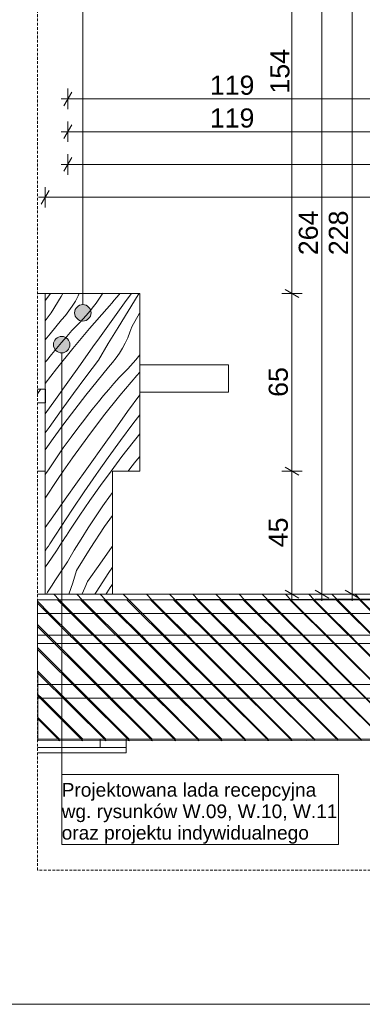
# Model space of a CAD drawing. Extents: x 180 to 9540, y 54 to 2910.
# Tile 4 of 82: x 4101 to 4728, y 60 to 1860. Entities that reach past the tile are written whole.
import ezdxf
from ezdxf.xclip import XClip

# ---------------------------------------------------------------- set-up
doc = ezdxf.new("R2010")
doc.units = 0
doc.header["$MEASUREMENT"] = 0
doc.header["$XCLIPFRAME"] = 0
doc.linetypes.add('Przerywana', pattern=[48, 24, -24])
doc.linetypes.add('Przerywana długa', pattern=[78, 50, -28])
for name, color, linetype in [('320-W Umeblowanie', 7, 'Continuous'), ('399-W Wymiary i opisy', 7, 'Continuous'), ('460-K Stropy', 7, 'Continuous'), ('810-G Ogólne', 7, 'Continuous'), ('820-G Rysunki Obrazki', 7, 'Continuous'), ('824-G Wypełnienia RŚ', 7, 'Continuous'), ('840-G Znaczniki ogólne', 7, 'Continuous')]:
    doc.layers.add(name, color=color, linetype=linetype)
doc.styles.add('STYL_AUTOMATYCZNY_2', font='arial.ttf')
doc.styles.add('STYL_AUTOMATYCZNY_3', font='arial.ttf')
pattern_1 = [(135, (4248.05, 809.8), (21.2132, 21.2132), [])]

# ---------------------------------------------------------------- blocks, each defined once
blk = doc.blocks.new('*X3')
at = {"layer": '320-W Umeblowanie', "color": 94, "linetype": 'Continuous', "lineweight": 0, "ltscale": 0.5}
for p, q in [((4148.8, 1348), (4157.2, 1359.8)), ((4158.9, 1324.1), (4176.7, 1354.1)), ((4176.7, 1354.1), (4180.2, 1359.8)), ((4202.9, 1345.9), (4208, 1355.3)), ((4208, 1355.3), (4210.1, 1359.8)), ((4240.8, 1341.9), (4253.2, 1360.3)), ((4274.2, 1347.3), (4278.5, 1352.6)), ((4278.5, 1352.6), (4282.8, 1357.9)), ((4282.8, 1357.9), (4284.3, 1359.8)), ((4296.1, 1346.6), (4305.7, 1359.8)), ((4299.3, 1327.4), (4317.9, 1357)), ((4317.9, 1357), (4319.7, 1359.8)), ((4147.8, 1346.6), (4148.8, 1348)), ((4191.2, 1327.9), (4197.3, 1336.7)), ((4197.3, 1336.7), (4202.9, 1345.9)), ((4227.2, 1324.4), (4240.8, 1341.9)), ((4260.7, 1331.7), (4265.2, 1336.8)), ((4265.2, 1336.8), (4269.7, 1342)), ((4269.7, 1342), (4274.2, 1347.3)), ((4283.8, 1329.7), (4296.1, 1346.6)), ((4147.8, 1309.5), (4158.9, 1324.1)), ((4177.5, 1311.4), (4184.6, 1319.5)), ((4184.6, 1319.5), (4191.2, 1327.9)), ((4212.5, 1307.8), (4227.2, 1324.4)), ((4229, 1295.8), (4260.7, 1331.7)), ((4271.6, 1312.7), (4283.8, 1329.7)), ((4281, 1297.7), (4299.3, 1327.4)), ((4306.1, 1298.9), (4320.2, 1323.8)), ((4156.6, 1285.9), (4177.5, 1311.4)), ((4196.7, 1292.2), (4212.5, 1307.8)), ((4259.4, 1295.8), (4271.6, 1312.7)), ((4262.9, 1267.9), (4281, 1297.7)), ((4302.7, 1288.8), (4306.1, 1298.9)), ((4147.8, 1274.8), (4156.6, 1285.9)), ((4177.7, 1270.2), (4187.2, 1281.3)), ((4187.2, 1281.3), (4196.7, 1292.2)), ((4198.3, 1259.2), (4229, 1295.8)), ((4235, 1261.8), (4247.2, 1278.8)), ((4247.2, 1278.8), (4259.4, 1295.8)), ((4294.2, 1269.1), (4298.7, 1278.8)), ((4298.7, 1278.8), (4302.7, 1288.8)), ((4168.4, 1259.1), (4177.7, 1270.2)), ((4212.2, 1229.8), (4235, 1261.8)), ((4245.1, 1237.9), (4262.9, 1267.9)), ((4289.1, 1259.7), (4294.2, 1269.1)), ((4150.1, 1236.6), (4159.2, 1247.9)), ((4159.2, 1247.9), (4168.4, 1259.1)), ((4168.4, 1221.9), (4198.3, 1259.2)), ((4277.4, 1241.7), (4283.5, 1250.5)), ((4283.5, 1250.5), (4289.1, 1259.7)), ((4313.4, 1238.2), (4320.6, 1247.4)), ((4147.8, 1233.8), (4150.1, 1236.6)), ((4189.3, 1197.7), (4212.2, 1229.8)), ((4222, 1207.5), (4245.1, 1237.9)), ((4242.8, 1199.6), (4263.7, 1225.2)), ((4263.7, 1225.2), (4270.8, 1233.3)), ((4270.8, 1233.3), (4277.4, 1241.7)), ((4298.7, 1221.6), (4313.4, 1238.2)), ((4147.8, 1195), (4168.4, 1221.9)), ((4199.3, 1176.8), (4222, 1207.5)), ((4282.9, 1206), (4298.7, 1221.6)), ((4284.5, 1173), (4315.3, 1209.6)), ((4315.3, 1209.6), (4320.6, 1215.6)), ((4166.5, 1165.7), (4189.3, 1197.7)), ((4222.2, 1173.8), (4242.8, 1199.6)), ((4264, 1184), (4273.4, 1195.1)), ((4273.4, 1195.1), (4282.9, 1206)), ((4176.9, 1145.9), (4199.3, 1176.8)), ((4202, 1147.6), (4222.2, 1173.8)), ((4245.4, 1161.7), (4254.6, 1172.9)), ((4254.6, 1172.9), (4264, 1184)), ((4254.6, 1135.7), (4284.5, 1173)), ((4298.4, 1143.6), (4320.6, 1174.6)), ((4147.8, 1139.5), (4166.5, 1165.7)), ((4236.3, 1150.4), (4245.4, 1161.7)), ((4154.8, 1114.8), (4176.9, 1145.9)), ((4182.1, 1121.2), (4202, 1147.6)), ((4218.3, 1127.6), (4227.2, 1139.1)), ((4225.6, 1097.7), (4254.6, 1135.7)), ((4227.2, 1139.1), (4236.3, 1150.4)), ((4275.5, 1111.5), (4298.4, 1143.6)), ((4308.2, 1121.2), (4320.6, 1137.5)), ((4162.6, 1094.5), (4182.1, 1121.2)), ((4209.5, 1116.1), (4218.3, 1127.6)), ((4285.5, 1090.6), (4308.2, 1121.2)), ((4147.8, 1104.7), (4154.8, 1114.8)), ((4195.1, 1096.7), (4209.5, 1116.1)), ((4252.7, 1079.5), (4275.5, 1111.5)), ((4308.4, 1087.6), (4320.6, 1102.8)), ((4147.8, 1073.7), (4162.6, 1094.5)), ((4180.9, 1077.2), (4195.1, 1096.7)), ((4197.5, 1059), (4225.6, 1097.7)), ((4263.1, 1059.7), (4285.5, 1090.6)), ((4288.2, 1061.4), (4308.4, 1087.6)), ((4167.1, 1057.4), (4180.9, 1077.2)), ((4229.9, 1047.4), (4252.7, 1079.5)), ((4153.5, 1037.4), (4167.1, 1057.4)), ((4180.7, 1034.8), (4197.5, 1059)), ((4220.9, 1034.8), (4229.9, 1047.4)), ((4245.4, 1034.8), (4263.1, 1059.7)), ((4268.3, 1035), (4288.2, 1061.4)), ((4304.5, 1041.4), (4313.5, 1052.9)), ((4313.5, 1052.9), (4320.6, 1061.8)), ((4151.8, 1034.8), (4153.5, 1037.4)), ((4299.5, 1034.8), (4304.5, 1041.4))]:
    blk.add_line(p, q, dxfattribs=at)
blk = doc.blocks.new('*X5')
at = {"layer": '320-W Umeblowanie', "color": 94, "linetype": 'Continuous', "lineweight": 0, "ltscale": 0.5}
for p, q in [((4147.8, 1028.7), (4151.8, 1034.8)), ((4170.3, 1019.7), (4180.7, 1034.8)), ((4207.1, 1015.4), (4220.9, 1034.8)), ((4219.3, 997.2), (4241, 1028.6)), ((4241, 1028.6), (4245.4, 1034.8)), ((4248.8, 1008.3), (4268.3, 1035)), ((4147.8, 985.4), (4170.3, 1019.7)), ((4184.3, 983.3), (4207.1, 1015.4)), ((4229.7, 981.4), (4248.8, 1008.3)), ((4197.9, 965.6), (4219.3, 997.2)), ((4253.3, 971.2), (4267.1, 991)), ((4267.1, 991), (4270.6, 995.7)), ((4161.5, 951.2), (4184.3, 983.3)), ((4210.9, 954.2), (4229.7, 981.4)), ((4176.8, 933.8), (4197.9, 965.6)), ((4192.6, 926.7), (4210.9, 954.2)), ((4239.7, 951.2), (4253.3, 971.2)), ((4147.8, 932), (4161.5, 951.2)), ((4226.5, 931), (4239.7, 951.2)), ((4256.5, 933.4), (4270.6, 953.8)), ((4156, 901.8), (4176.8, 933.8)), ((4186.5, 917.4), (4189.5, 922.1)), ((4189.5, 922.1), (4192.6, 926.7)), ((4213.5, 910.6), (4226.5, 931)), ((4230.2, 893.5), (4256.5, 933.4)), ((4153.5, 897.9), (4156, 901.8)), ((4174.4, 898.8), (4177.4, 903.5)), ((4177.4, 903.5), (4180.4, 908.1)), ((4180.4, 908.1), (4183.4, 912.8)), ((4183.4, 912.8), (4186.5, 917.4)), ((4200.9, 890.1), (4213.5, 910.6)), ((4147.8, 888.9), (4148.5, 890)), ((4148.5, 890), (4151, 893.9)), ((4151, 893.9), (4153.5, 897.9)), ((4152.3, 865.8), (4168.4, 889.4)), ((4168.4, 889.4), (4171.4, 894.1)), ((4171.4, 894.1), (4174.4, 898.8)), ((4188.6, 869.3), (4200.9, 890.1)), ((4204.9, 852.9), (4230.2, 893.5)), ((4247.7, 865), (4270.5, 897.1)), ((4147.8, 859), (4152.3, 865.8)), ((4181.1, 858.2), (4188.6, 869.3)), ((4224.9, 832.9), (4247.7, 865)), ((4166.5, 836), (4173.8, 847.1)), ((4173.8, 847.1), (4181.1, 858.2)), ((4204.9, 852.9), (4198, 830.4)), ((4242.2, 815.6), (4263, 847.6)), ((4263, 847.6), (4270.6, 859)), ((4159.3, 824.7), (4166.5, 836)), ((4198, 830.4), (4190.7, 809.8)), ((4224.9, 832.9), (4220.3, 821.6)), ((4150, 809.8), (4152.2, 813.5)), ((4152.2, 813.5), (4159.3, 824.7)), ((4215.4, 810.3), (4215.2, 809.8)), ((4220.3, 821.6), (4215.4, 810.3)), ((4238.5, 809.8), (4239.7, 811.7)), ((4239.7, 811.7), (4242.2, 815.6)), ((4258.8, 809.8), (4260.6, 812.6)), ((4260.6, 812.6), (4263.6, 817.3)), ((4263.6, 817.3), (4266.6, 821.9)), ((4266.6, 821.9), (4269.6, 826.6)), ((4269.6, 826.6), (4270.6, 828))]:
    blk.add_line(p, q, dxfattribs=at)
blk = doc.blocks.new('*X7')
at = {"layer": '320-W Umeblowanie', "color": 94, "linetype": 'Continuous', "lineweight": 0, "ltscale": 0.5}
for p, q in [((4133.6, 1176), (4139.4, 1183.9)), ((4139.4, 1183.9), (4140.1, 1184.8))]:
    blk.add_line(p, q, dxfattribs=at)
blk = doc.blocks.new('Rysunek_2_2', base_point=(4248.1, 809.8))
at = {"layer": '460-K Stropy', "linetype": 'Continuous', "lineweight": 13}
h = blk.add_hatch(dxfattribs=at)
h.set_pattern_fill('Ściany_istniejące_0002', color=8, style=0, pattern_type=2)
h.set_pattern_definition(pattern_1)
h.paths.add_polyline_path([(5760.6, 809.8), (4133.6, 809.8), (4133.6, 799.8), (5760.6, 799.8)])
h = blk.add_hatch(dxfattribs=at)
h.set_pattern_fill('Ściany_istniejące_0002', color=8, style=0, pattern_type=2)
h.set_pattern_definition(pattern_1)
h.paths.add_polyline_path([(5760.6, 799.8), (4133.6, 799.8), (4133.6, 774.8), (5760.6, 774.8)])
h = blk.add_hatch(dxfattribs=at)
h.set_pattern_fill('Ściany_istniejące_0002', color=8, style=0, pattern_type=2)
h.set_pattern_definition(pattern_1)
h.paths.add_polyline_path([(5760.6, 774.8), (4133.6, 774.8), (4133.6, 734.8), (5760.6, 734.8)])
h = blk.add_hatch(dxfattribs=at)
h.set_pattern_fill('Ściany_istniejące_0002', color=8, style=0, pattern_type=2)
h.set_pattern_definition(pattern_1)
h.paths.add_polyline_path([(5760.6, 734.8), (4133.6, 734.8), (4133.6, 719.8), (5760.6, 719.8)])
h = blk.add_hatch(dxfattribs=at)
h.set_pattern_fill('Ściany_istniejące_0002', color=8, style=0, pattern_type=2)
h.set_pattern_definition(pattern_1)
h.paths.add_polyline_path([(5760.6, 719.8), (4133.6, 719.8), (4133.6, 719.5), (5760.6, 719.5)])
h = blk.add_hatch(dxfattribs=at)
h.set_pattern_fill('Ściany_istniejące_0002', color=8, style=0, pattern_type=2)
h.set_pattern_definition(pattern_1)
h.paths.add_polyline_path([(5760.6, 719.5), (4133.6, 719.5), (4133.6, 644.5), (5760.6, 644.5)])
h = blk.add_hatch(dxfattribs=at)
h.set_pattern_fill('Ściany_istniejące_0002', color=8, style=0, pattern_type=2)
h.set_pattern_definition(pattern_1)
h.paths.add_polyline_path([(5760.6, 644.5), (4133.6, 644.5), (4133.6, 619.5), (5760.6, 619.5)])
h = blk.add_hatch(dxfattribs=at)
h.set_pattern_fill('Ściany_istniejące_0002', color=8, style=0, pattern_type=2)
h.set_pattern_definition(pattern_1)
h.paths.add_polyline_path([(5760.6, 619.5), (4133.6, 619.5), (4133.6, 544.5), (5760.6, 544.5)])
at = {"layer": '460-K Stropy', "linetype": 'Continuous', "lineweight": 13, "true_color": 0xb4b4b4}
h = blk.add_hatch(dxfattribs=at)
h.set_pattern_fill('Siatka_50x100_0002', color=253, style=0, pattern_type=2)
h.set_pattern_definition([(0, (4248.05, 809.8), (0, 500), []), (90, (4248.05, 809.8), (-250, 0), [])])
h.paths.add_polyline_path([(4295.6, 544.5), (4133.6, 544.5), (4133.6, 529.7), (4295.6, 529.7)])
at = {"layer": '820-G Rysunki Obrazki', "linetype": 'Continuous', "lineweight": 13}
for points in [[(4201.6, 1324.3), (4202.7, 1318.5), (4206, 1313.7), (4210.9, 1310.4), (4216.6, 1309.3), (4222.3, 1310.4), (4227.2, 1313.7), (4230.5, 1318.5), (4231.6, 1324.3), (4230.5, 1330), (4227.2, 1334.9), (4222.3, 1338.1), (4216.6, 1339.3), (4210.9, 1338.1), (4206, 1334.9), (4202.7, 1330)], [(4162.9, 1266.1), (4164.1, 1260.3), (4167.3, 1255.4), (4172.2, 1252.2), (4177.9, 1251.1), (4183.7, 1252.2), (4188.5, 1255.4), (4191.8, 1260.3), (4192.9, 1266.1), (4191.8, 1271.8), (4188.5, 1276.7), (4183.7, 1279.9), (4177.9, 1281.1), (4172.2, 1279.9), (4167.3, 1276.7), (4164.1, 1271.8)]]:
    blk.add_hatch(color=154, dxfattribs=at).paths.add_polyline_path(points)
at = {"layer": '824-G Wypełnienia RŚ', "linetype": 'Continuous', "lineweight": 13}
h = blk.add_hatch(dxfattribs=at)
h.set_pattern_fill('_Poza_zakresem_opracowan_3D', color=8, style=0, pattern_type=2)
h.set_pattern_definition([(135.1862, (6513.066, 584.212), (21.1263, 21.26408), [])])
h.paths.add_polyline_path([(8445.6, 809.8), (4133.7, 799.4), (4134.1, 541.6), (8557.2, 547), (8557.2, 1245.1), (8444.5, 1244.8)])
at = {"layer": '320-W Umeblowanie', "color": 94, "linetype": 'Continuous', "lineweight": 0, "ltscale": 0.5}
for p, q in [((4133.6, 1359.8), (4147.8, 1359.8)), ((4147.8, 1359.8), (4147.8, 1034.8)), ((4320.6, 1359.8), (4147.8, 1359.8)), ((4320.6, 1359.8), (4320.6, 1034.8)), ((4320.6, 1229), (4483.2, 1229)), ((4483.2, 1179), (4483.2, 1229)), ((4148, 1184.8), (4133.6, 1184.8)), ((4148, 1184.8), (4148, 1159.8)), ((4320.6, 1179), (4483.2, 1179)), ((4148, 1159.8), (4133.6, 1159.8)), ((4133.6, 1034.8), (4147.8, 1034.8)), ((4147.8, 1034.8), (4147.8, 809.8)), ((4320.6, 1034.8), (4270.6, 1034.8)), ((4270.6, 1034.8), (4270.6, 809.8)), ((4270.6, 809.8), (4147.8, 809.8))]:
    blk.add_line(p, q, dxfattribs=at)
at = {"layer": '399-W Wymiary i opisy', "color": 154, "linetype": 'Continuous', "lineweight": 13, "ltscale": 0.5}
for p, q in [((4599.2, 1359.8), (4599.2, 2129.7)), ((4654.2, 809.8), (4654.2, 2129.7)), ((4709.2, 809.8), (4709.2, 1949.7)), ((4189.1, 1696.7), (4189.1, 1734.2)), ((4176.8, 1715.5), (4189.1, 1715.5)), ((4196.3, 1728), (4181.8, 1703)), ((4189.1, 1715.5), (4785.6, 1715.5)), ((4196.3, 1668), (4181.8, 1643)), ((4189.1, 1636.7), (4189.1, 1674.2)), ((4176.8, 1655.5), (4189.1, 1655.5)), ((4189.1, 1655.5), (4785.6, 1655.5)), ((4196.3, 1608), (4181.8, 1583)), ((4189.1, 1576.7), (4189.1, 1614.2)), ((4176.8, 1595.5), (4189.1, 1595.5)), ((4189.1, 1595.5), (8445.6, 1595.5)), ((4147.8, 1516.7), (4147.8, 1554.2)), ((4135.6, 1535.5), (4147.8, 1535.5)), ((4155, 1548), (4140.6, 1523)), ((4147.8, 1535.5), (8445.6, 1535.5)), ((4618, 1359.8), (4580.5, 1359.8)), ((4586.7, 1367), (4611.7, 1352.6)), ((4599.2, 1034.8), (4599.2, 1359.8)), ((4618, 1034.8), (4580.5, 1034.8)), ((4586.7, 1042), (4611.7, 1027.6)), ((4599.2, 809.8), (4599.2, 1034.8)), ((4586.7, 817), (4611.7, 802.6)), ((4641.7, 817), (4666.7, 802.6)), ((4696.7, 817), (4721.7, 802.6)), ((4618, 809.8), (4580.5, 809.8)), ((4599.2, 797.6), (4599.2, 809.8)), ((4673, 809.8), (4635.5, 809.8)), ((4654.2, 797.6), (4654.2, 809.8)), ((4728, 809.8), (4690.5, 809.8)), ((4709.2, 797.6), (4709.2, 809.8))]:
    blk.add_line(p, q, dxfattribs=at)
at = {"layer": '460-K Stropy', "color": 7, "linetype": 'Continuous', "lineweight": 13, "ltscale": 0.5}
for p, q in [((4147.8, 809.8), (4133.6, 809.8)), ((5760.6, 799.8), (4133.6, 799.8)), ((5760.6, 809.8), (4270.6, 809.8)), ((5760.6, 774.8), (4133.6, 774.8)), ((5760.6, 734.8), (4133.6, 734.8)), ((5760.6, 719.5), (4133.6, 719.5)), ((5760.6, 644.5), (4133.6, 644.5)), ((5760.6, 619.5), (4133.6, 619.5)), ((5760.6, 544.5), (4133.6, 544.5)), ((4295.6, 529.7), (4295.6, 544.5)), ((4295.6, 529.7), (4133.6, 529.7)), ((4295.6, 519.7), (4295.6, 529.7)), ((4133.6, 519.7), (4295.6, 519.7))]:
    blk.add_line(p, q, dxfattribs=at)
at = {"layer": '460-K Stropy', "color": 7, "linetype": 'Przerywana', "lineweight": 13, "ltscale": 0.5}
blk.add_line((5760.6, 719.8), (4133.6, 719.8), dxfattribs=at)
at = {"layer": '820-G Rysunki Obrazki', "color": 154, "linetype": 'Continuous', "lineweight": 13, "ltscale": 0.5}
for p, q in [((4216.6, 1339.3), (4216.6, 2538.4)), ((4177.9, 1251.1), (4177.9, 352.4)), ((4684.6, 480.2), (4177.9, 480.2)), ((4177.9, 480.2), (4177.9, 352.4)), ((4684.6, 352.4), (4684.6, 480.2)), ((4177.9, 352.4), (4684.6, 352.4)), ((4177.9, 352.4), (4684.6, 352.4))]:
    blk.add_line(p, q, dxfattribs=at)
for centre in [(4216.6, 1324.3), (4177.9, 1266.1)]:
    blk.add_circle(centre, 15, dxfattribs=at)
at = {"layer": '824-G Wypełnienia RŚ', "color": 7, "linetype": 'Continuous', "lineweight": 13, "ltscale": 0.5, "flags": 128}
blk.add_lwpolyline([(8557.2, 1245.1), (8444.5, 1244.8), (8445.6, 809.8), (4133.7, 799.4), (4134.1, 541.6), (8557.2, 547)], dxfattribs=at)
at = {"color": 7, "linetype": 'Continuous', "lineweight": 13, "ltscale": 0.5}
for name in ['*X3', '*X7', '*X5']:
    blk.add_blockref(name, (0, 0), dxfattribs=at)
at = {"layer": '399-W Wymiary i opisy', "color": 154, "linetype": 'Continuous', "lineweight": 13, "char_height": 35, "attachment_point": 7, "rotation": 90, "style": 'STYL_AUTOMATYCZNY_2'}
for s, insert, width in [('\\A1;{\\pql;\\fArial|b0|i0|c238|p0;\\W1.000000;154}', (4595.1, 1725.1), 80.086), ('\\A1;{\\pql;\\fArial|b0|i0|c238|p0;\\W1.000000;264}', (4647.2, 1429.7), 80.086), ('\\A1;{\\pql;\\fArial|b0|i0|c238|p0;\\W1.000000;228}', (4702.2, 1429.7), 80.086), ('\\A1;{\\pql;\\fArial|b0|i0|c238|p0;\\W1.000000;65}', (4592.2, 1170.6), 53.391), ('\\A1;{\\pql;\\fArial|b0|i0|c238|p0;\\W1.000000;45}', (4592.2, 895.6), 53.391)]:
    blk.add_mtext(s, dxfattribs=dict(at, insert=insert, width=width))
at = {"layer": '399-W Wymiary i opisy', "color": 154, "linetype": 'Continuous', "lineweight": 13, "char_height": 35, "width": 76.524, "attachment_point": 7, "style": 'STYL_AUTOMATYCZNY_2'}
for insert in [(4449, 1722.5), (4449, 1662.5)]:
    blk.add_mtext('\\A1;{\\pql;\\fArial|b0|i0|c238|p0;\\W1.000000;119}', dxfattribs=dict(at, insert=insert))
at = {"layer": '820-G Rysunki Obrazki', "color": 154, "linetype": 'Continuous', "lineweight": 13, "insert": (4177.9, 353.7), "char_height": 25, "attachment_point": 7, "line_spacing_factor": 0.94021, "style": 'STYL_AUTOMATYCZNY_3'}
blk.add_mtext('\\A1;{\\pql;\\fArial|b0|i0|c238|p0;\\W1.000000;Pro\\fArial|b0|i0|c238|p0;\\W1.000000;je\\fArial|b0|i0|c238|p0;\\W1.000000;ktowana lada recepcyjna \\P\\pql;\\fArial|b0|i0|c238|p0;\\W1.000000;wg. rysunków W.09, W.10, W.11 \\P\\pql;\\fArial|b0|i0|c238|p0;\\W1.000000;oraz projektu indywidualnego}', dxfattribs=at)

msp = doc.modelspace()

# ---------------------------------------------------------------- linework, layer by layer
at = {"layer": '810-G Ogólne', "color": 7, "linetype": 'Continuous', "lineweight": 13, "ltscale": 0.1}
msp.add_line((8540, 60), (180, 60), dxfattribs=at)
at = {"layer": '840-G Znaczniki ogólne', "color": 8, "linetype": 'Przerywana długa', "lineweight": 13, "ltscale": 0.1}
msp.add_lwpolyline([(4133.6, 2650), (8557.2, 2650), (8557.2, 305.1), (4133.6, 305.1)], close=True, dxfattribs=at)

# ---------------------------------------------------------------- block references
at = {"layer": '820-G Rysunki Obrazki', "color": 7, "linetype": 'Continuous', "lineweight": 13, "ltscale": 0.1}
ref = msp.add_blockref('Rysunek_2_2', (4248.1, 809.8), dxfattribs=at)
XClip(ref).set_block_clipping_path([(4133.6196216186, 305.1003815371), (8557.1514411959, 2650.020916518)])

doc.saveas('drawing.dxf')
